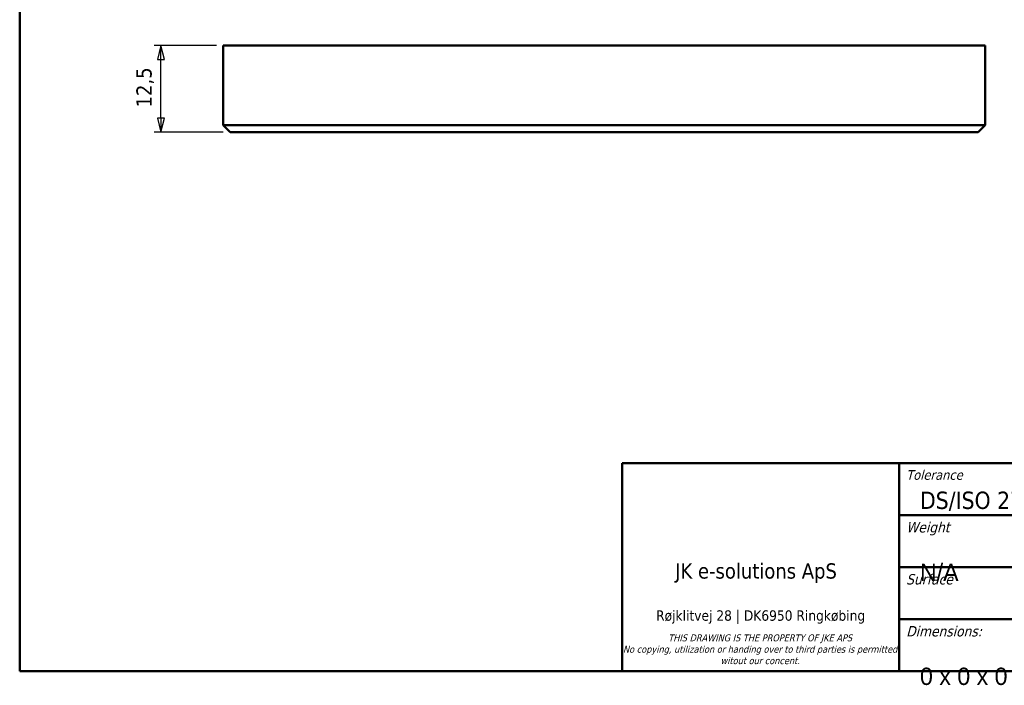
# Model space of a CAD drawing. Header units: millimetres. Extents: x 10 to 287, y 8 to 200.
# Tile 1 of 15: x 10 to 152, y 8 to 104. Entities that reach past the tile are written whole.
import ezdxf
from ezdxf.enums import TextEntityAlignment as Align

# ---------------------------------------------------------------- set-up
doc = ezdxf.new("R2018")
doc.units = ezdxf.units.MM
for name, color, linetype, lineweight in [('Border (ISO)', 7, 'Continuous', 50), ('Dimension (ISO)', 7, 'Continuous', 25), ('Title (ISO)', 7, 'Continuous', 50), ('Visible (ISO)', 7, 'Continuous', 50)]:
    doc.layers.add(name, color=color, linetype=linetype, lineweight=lineweight)
doc.styles.add('Note Text (ISO)', font='tahoma.ttf')
doc.styles.get("Standard").update_dxf_attribs({"font": 'tahoma.ttf'})
doc.dimstyles.new('Default (ISO)', dxfattribs={"dimtxt": 2.2, "dimasz": 2, "dimexe": 1, "dimexo": 1, "dimgap": 0.762, "dimtad": 1, "dimdec": 1, "dimtxsty": 'Note Text (ISO)', "dimblk": 'Filled-1', "dimcen": 0.09, "dimdle": 10, "dimclrd": 256, "dimclre": 256, "dimclrt": 256, "dimadec": 0, "dimazin": 0, "dimtfac": 0.863636, "dimtdec": 0, "dimtmove": 0, "dimatfit": 3, "dimfxl": 0, "dimtolj": 1, "dimlwd": -1, "dimlwe": -1, "dimarcsym": 0})

# ---------------------------------------------------------------- blocks, each defined once
blk = doc.blocks.new('Borders Border')
at = {"layer": 'Border (ISO)'}
for p, q in [((10, 10), (10, 200)), ((287, 10), (10, 10))]:
    blk.add_line(p, q, dxfattribs=at)
blk = doc.blocks.new('Title Blocks JKE')
at = {"layer": 'Title (ISO)'}
for p, q in [((100.89, 162.13), (290.89, 162.13)), ((100.89, 132.13), (100.89, 162.13)), ((140.89, 162.13), (140.89, 132.13)), ((140.89, 154.63), (207.56, 154.63)), ((140.89, 147.13), (290.89, 147.13)), ((140.89, 139.63), (290.89, 139.63)), ((290.89, 132.13), (100.89, 132.13))]:
    blk.add_line(p, q, dxfattribs=at)
at = {"layer": 'Title (ISO)', "style": 'Note Text (ISO)'}
for s, insert, char_height, attachment_point in [('\\fTahoma|b0|i1;{\\H1.4000;Tolerance}', (141.89, 161.13), 1.4, 1), ('\\fTahoma|b0|i0;{\\H2.5000;DS/ISO 2768-1 mK, 13920-A}', (143.89, 155.13), 2.5, 7), ('\\fTahoma|b0|i1;{\\H1.5000;Weight}', (141.89, 153.63), 1.5, 1), ('\\fTahoma|b0|i0;JK e-solutions ApS', (108.54, 147.68), 2.2, 1), ('\\fTahoma|b0|i1;{\\H1.5000;Surface}', (141.89, 146.13), 1.5, 1), ('\\fTahoma|b0|i1;{\\H1.5000;Dimensions:}', (141.89, 138.63), 1.5, 1)]:
    blk.add_mtext(s, dxfattribs=dict(at, insert=insert, char_height=char_height, attachment_point=attachment_point))
at = {"layer": 'Title (ISO)', "attachment_point": 2, "style": 'Note Text (ISO)'}
for s, insert, char_height, width, line_spacing_factor in [('\\fTahoma|b0|i0;{\\H1.5000;Røjklitvej 28 | DK6950 Ringkøbing}\\fTahoma|b0|i0;{\\H2.0000;\\P}', (120.88, 140.9), 1.5, 39.9232, 4), ('\\fTahoma|b0|i1;{\\H1.0000;THIS DRAWING IS THE PROPERTY OF JKE APS\\P}\\fTahoma|b0|i1;{\\H1.0000;No copying, utilization or handing over to third parties is permitted witout our concent.}', (120.81, 137.43), 1, 39.5987, 0.987884)]:
    blk.add_mtext(s, dxfattribs=dict(at, insert=insert, char_height=char_height, width=width, line_spacing_factor=line_spacing_factor))
at = {"layer": 'Title (ISO)', "lineweight": 30, "flags": 104}
for tag, p in [('DESCRIPTION', (210.56, 158.38)), ('TITLE', (210.56, 154.63)), ('SUBJECT', (210.56, 150.88))]:
    blk.add_attdef(tag, text='', height=2.5, dxfattribs=at).set_placement(p, align=Align.MIDDLE_LEFT)
for tag, height, p in [('MASS\\P3;', 2.5, (143.89, 147.63)), ('CREATION_DATE', 2.5, (177.22, 147.63)), ('Surface', 2.5, (143.89, 140.13)), ('MATERIAL', 2.5, (243.61, 140.13)), ('DESIGNER', 2.5, (177.22, 140.13)), ('Dimension', 2.5, (143.89, 132.63)), ('PART_NUMBER', 2.2, (243.61, 132.63))]:
    blk.add_attdef(tag, text='', height=height, dxfattribs=at).set_placement(p, align=Align.BOTTOM_LEFT)
blk.add_attdef('Sheet_Size', text='', height=2.5, dxfattribs=at).set_placement((215.89, 140.13), align=Align.BOTTOM_CENTER)
blk.add_attdef('REVISION_NUMBER', text='', height=2.2, dxfattribs=at).set_placement((287.39, 134.9), align=Align.MIDDLE_CENTER)
blk = doc.blocks.new('Filled-1')
at = {"color": 0}
for p, q in [((0, 0), (-1, 0.25)), ((-1, 0.25), (-1, -0.25)), ((-1, 0), (0, 0)), ((-1, -0.25), (0, 0))]:
    blk.add_line(p, q, dxfattribs=at)
at = {"color": 0, "flags": 128}
blk.add_lwpolyline([(-1, -0.25), (0, 0), (-1, 0.25), (-1, -0.25)], dxfattribs=at)
at = {"color": 0}
blk.add_solid([(-1, -0.25), (0, 0), (-1, 0.25), (-1, -0.25)], dxfattribs=at)
blk = doc.blocks.new('*D8')
at = {"layer": 'Defpoints', "color": 0, "transparency": 16777216}
for p in [(30.4, 100.26), (39.4, 100.26), (40.4, 87.76)]:
    blk.add_point(p, dxfattribs=at)
at = {"layer": 'Dimension (ISO)', "transparency": 16777216}
for p, q in [((38.4, 100.26), (29.4, 100.26)), ((30.4, 89.76), (30.4, 98.26)), ((39.4, 87.76), (29.4, 87.76))]:
    blk.add_line(p, q, dxfattribs=at)
at = {"layer": 'Dimension (ISO)', "transparency": 16777216, "xscale": 2, "yscale": 2, "zscale": 2}
for p, rotation in [((30.4, 100.26), 90), ((30.4, 87.76), 270)]:
    blk.add_blockref('Filled-1', p, dxfattribs=dict(at, rotation=rotation))
at = {"layer": 'Dimension (ISO)', "transparency": 16777216, "insert": (26.85, 91.32), "char_height": 2.2, "attachment_point": 1, "rotation": 90, "style": 'Note Text (ISO)'}
blk.add_mtext('\\A1;12,5', dxfattribs=at)

msp = doc.modelspace()

# ---------------------------------------------------------------- linework, layer by layer
at = {"layer": 'Visible (ISO)'}
for p, q in [((39.4, 100.26), (39.4, 88.76)), ((39.4, 100.26), (42, 100.26)), ((146.8, 100.26), (42, 100.26)), ((146.8, 100.26), (149.4, 100.26)), ((149.4, 100.26), (149.4, 88.76)), ((39.4, 88.76), (40.4, 87.76)), ((39.4, 88.76), (42, 88.76)), ((146.8, 88.76), (42, 88.76)), ((146.8, 88.76), (149.4, 88.76)), ((149.4, 88.76), (148.4, 87.76)), ((42, 87.76), (40.4, 87.76)), ((42, 87.76), (146.8, 87.76)), ((148.4, 87.76), (146.8, 87.76))]:
    msp.add_line(p, q, dxfattribs=at)

# ---------------------------------------------------------------- block references
msp.add_blockref('Borders Border', (0, 0))
ref = msp.add_blockref('Title Blocks JKE', (-3.89, -122.13))
lines = msp.add_mtext('N/A', dxfattribs={"layer": 'Title (ISO)', "insert": (140, 25.5), "char_height": 2.5, "attachment_point": 1})
ref.add_attrib('MASS\\P3;', '', (140, 25.5), dxfattribs={"flags": 104}).embed_mtext(lines)
lines = msp.add_mtext('0 x 0 x 0', dxfattribs={"layer": 'Title (ISO)', "insert": (140, 10.5), "char_height": 2.5, "attachment_point": 1})
ref.add_attrib('Dimension', '', (140, 10.5), dxfattribs={"flags": 104}).embed_mtext(lines)

# ---------------------------------------------------------------- dimensions: what is measured, and where the dimension line sits
at = {"layer": 'Dimension (ISO)'}
dim = msp.add_linear_dim(base=(30.4, 100.26), p1=(40.4, 87.76), p2=(39.4, 100.26), angle=90, dimstyle='Default (ISO)', override={"dimgap": 0.762, "dimdec": 1, "dimtol": 0, "dimlim": 0, "dimtp": 0, "dimtm": 0, "dimtdec": 0, "dimtofl": 0, "dimatfit": 1}, dxfattribs=at)
dim.commit()
dim.dimension.update_dxf_attribs({"geometry": '*D8', "text_midpoint": (30.4, 94.01), "dimtype": 160})

doc.saveas('drawing.dxf')
